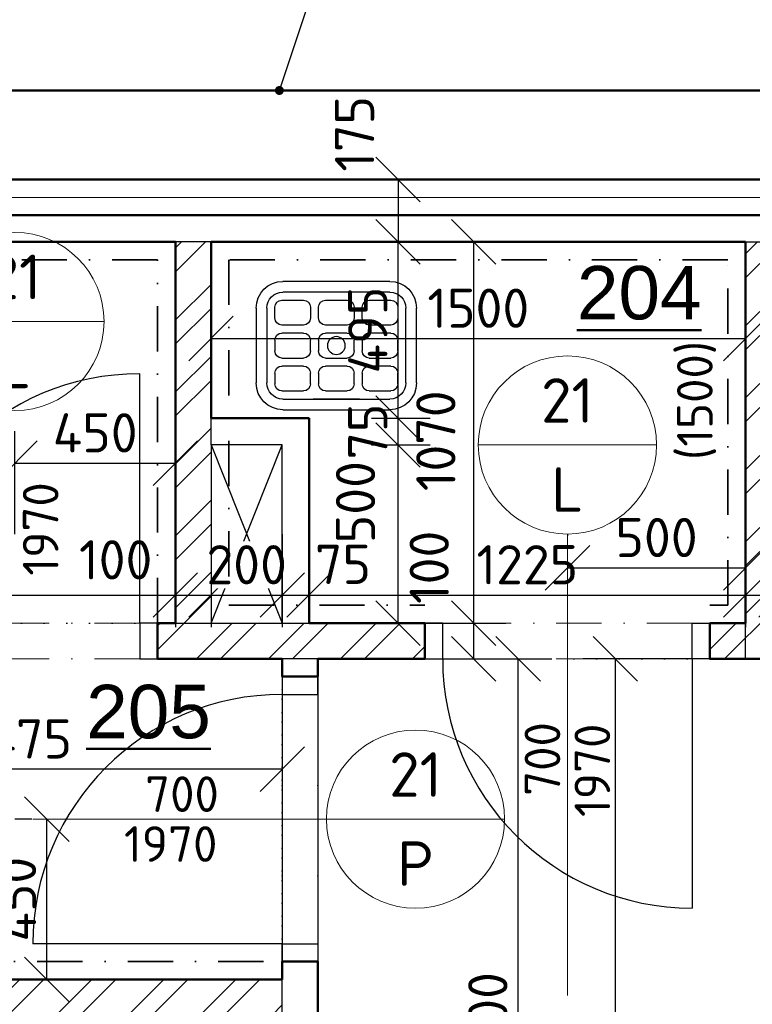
# Model space of a CAD drawing. Header units: millimetres. Extents: x -118752 to 407724, y -73278 to 155058.
# Tile 71 of 256: x 92088 to 94143, y 16853 to 19617. Entities that reach past the tile are written whole.
import ezdxf
from ezdxf.enums import TextEntityAlignment as Align

# ---------------------------------------------------------------- set-up
doc = ezdxf.new("R2010")
doc.units = ezdxf.units.MM
doc.header["$LTSCALE"] = 10
doc.linetypes.add('DASHDOT', pattern=[25.4, 12.7, -6.35, 0, -6.35])
doc.linetypes.add('DOT', pattern=[6.35, 0, -6.35])
doc.layers.add('CA_vylevka s mrizi (45x36)', color=7, linetype='Continuous')
doc.layers.add('IN_SANITA', color=7, linetype='Continuous')
for name, color, linetype, lineweight in [('CKBUBLINY', 1, 'Continuous', 18), ('CKBUBLINY_POPIS', 3, 'Continuous', 25), ('CKDVERE_', 7, 'Continuous', 25), ('CKDVERE_NADROVINOU', 1, 'DASHDOT', 18), ('CKDVERE_OSY', 1, 'Continuous', 18), ('CKDVERE_POPIS', 3, 'Continuous', 25), ('CKDVERE_ZARUBNE_RAM', 5, 'Continuous', 25), ('CKIZOLACE', 1, 'Continuous', 18), ('CKKOTY', 3, 'Continuous', 25), ('CKOBKLAD_POPIS', 3, 'Continuous', 25), ('CKPOPISM', 6, 'Continuous', 50), ('CKSTENY_PODROVINOU', 7, 'Continuous', 25), ('CKSTENY_REZ', 6, 'Continuous', 50), ('CKTEXTY_MALE', 3, 'Continuous', 18), ('obklady', 4, 'DASHDOT', 35), ('pohledy', 7, 'Continuous', 25), ('srafy', 7, 'Continuous', 18)]:
    doc.layers.add(name, color=color, linetype=linetype, lineweight=lineweight)
doc.layers.add('CKDVERE_DORAZ', color=7, linetype='DOT', lineweight=25, plot=False)
doc.styles.add('Arial', font='arial.ttf', dxfattribs={"width": 0.8})
doc.styles.get("Standard").update_dxf_attribs({"font": 'isocpeur.ttf'})
doc.linetypes.add('IZOLACE_POLYSTYREN_PENOVY', pattern='A,0.001,[228,CADKON.SHX,S=0.1,R=0,X=0,Y=0],-2', length=2.001)
doc.dimstyles.new('CADKON', dxfattribs={"dimscale": 50, "dimtxt": 2.2, "dimasz": 2.5, "dimexe": 1.8, "dimexo": 5, "dimgap": 0.6, "dimtad": 1, "dimrnd": 1, "dimtxsty": 'Standard', "dimblk1": 'OBLIQUE', "dimblk2": 'OBLIQUE', "dimsah": 1, "dimcen": 2.5, "dimadec": 1, "dimazin": 2, "dimtfac": 1, "dimtdec": 4, "dimtix": 1, "dimtmove": 2, "dimatfit": 3, "dimldrblk": 'OPEN30', "dimfxl": 5, "dimfxlon": 1, "dimtolj": 1, "dimarcsym": 0})
doc.dimstyles.new('CADKON$7', dxfattribs={"dimscale": 100, "dimtxt": 2.5, "dimasz": 2.5, "dimexe": 1.8, "dimexo": 5, "dimgap": 0.6, "dimtad": 1, "dimrnd": 1, "dimtxsty": 'Standard', "dimblk1": 'OBLIQUE', "dimblk2": 'OBLIQUE', "dimsah": 1, "dimcen": 2.5, "dimadec": 1, "dimazin": 2, "dimtfac": 1, "dimtdec": 4, "dimtix": 1, "dimtmove": 0, "dimatfit": 3, "dimldrblk": 'DOTSMALL', "dimfxl": 5, "dimfxlon": 1, "dimtfill": 1, "dimtolj": 1, "dimarcsym": 0})

# ---------------------------------------------------------------- blocks, each defined once
blk = doc.blocks.new('_OBLIQUE')
at = {"color": 0, "linetype": 'ByBlock'}
blk.add_line((-0.5, -0.5), (0.5, 0.5), dxfattribs=at)
blk = doc.blocks.new('*D7983')
at = {"layer": 'CKKOTY', "color": 0, "lineweight": -2}
for p, q in [((90974.4, 18252.1), (90974.4, 17912.1)), ((92524.4, 18252.1), (92524.4, 17912.1)), ((90974.4, 18002.1), (92524.4, 18002.1))]:
    blk.add_line(p, q, dxfattribs=at)
at = {"layer": 'Defpoints', "color": 0}
for p in [(90974.4, 18993.2), (92524.4, 18993.2), (92524.4, 18002.1)]:
    blk.add_point(p, dxfattribs=at)
at = {"layer": 'CKKOTY', "color": 0, "lineweight": -2, "xscale": 125, "yscale": 125, "zscale": 125, "rotation": 180}
blk.add_blockref('_OBLIQUE', (90974.4, 18002.1), dxfattribs=at)
at = {"layer": 'CKKOTY', "color": 0, "lineweight": -2, "xscale": 125, "yscale": 125, "zscale": 125}
blk.add_blockref('_OBLIQUE', (92524.4, 18002.1), dxfattribs=at)
at = {"layer": 'CKKOTY', "color": 0, "insert": (91699, 18109.6), "char_height": 110, "attachment_point": 5}
blk.add_mtext('\\A1;1550', dxfattribs=at)
blk = doc.blocks.new('_Open30')
at = {"color": 0, "lineweight": -2}
for p, q in [((-1, 0.268), (0, 0)), ((0, 0), (-1, -0.268)), ((0, 0), (-1, 0))]:
    blk.add_line(p, q, dxfattribs=at)
blk = doc.blocks.new('*D7984')
at = {"layer": 'CKKOTY', "color": 0, "lineweight": -2}
for p, q in [((92524.4, 18252.1), (92524.4, 17912.1)), ((92624.4, 18252.1), (92624.4, 17912.1)), ((92524.4, 18002.1), (92624.4, 18002.1))]:
    blk.add_line(p, q, dxfattribs=at)
at = {"layer": 'Defpoints', "color": 0}
for p in [(92524.4, 18993.2), (92624.4, 18993.2), (92624.4, 18002.1)]:
    blk.add_point(p, dxfattribs=at)
at = {"layer": 'CKKOTY', "color": 0, "lineweight": -2, "xscale": 125, "yscale": 125, "zscale": 125, "rotation": 180}
blk.add_blockref('_OBLIQUE', (92524.4, 18002.1), dxfattribs=at)
at = {"layer": 'CKKOTY', "color": 0, "lineweight": -2, "xscale": 125, "yscale": 125, "zscale": 125}
blk.add_blockref('_OBLIQUE', (92624.4, 18002.1), dxfattribs=at)
at = {"layer": 'CKKOTY', "color": 0, "insert": (92357, 18100.9), "char_height": 110, "attachment_point": 5}
blk.add_mtext('\\A1;100', dxfattribs=at)
blk = doc.blocks.new('*D7985')
at = {"layer": 'CKKOTY', "color": 0, "lineweight": -2}
for p, q in [((92624.4, 18722.1), (94124.4, 18722.1)), ((92624.4, 18493.2), (92624.4, 18632.1)), ((94124.4, 18493.2), (94124.4, 18632.1))]:
    blk.add_line(p, q, dxfattribs=at)
at = {"layer": 'Defpoints', "color": 0}
for p in [(92624.4, 18993.2), (94124.4, 18993.2), (94124.4, 18722.1)]:
    blk.add_point(p, dxfattribs=at)
at = {"layer": 'CKKOTY', "color": 0, "lineweight": -2, "xscale": 125, "yscale": 125, "zscale": 125, "rotation": 180}
blk.add_blockref('_OBLIQUE', (92624.4, 18722.1), dxfattribs=at)
at = {"layer": 'CKKOTY', "color": 0, "lineweight": -2, "xscale": 125, "yscale": 125, "zscale": 125}
blk.add_blockref('_OBLIQUE', (94124.4, 18722.1), dxfattribs=at)
at = {"layer": 'CKKOTY', "color": 0, "insert": (93374.4, 18807.1), "char_height": 110, "attachment_point": 5}
blk.add_mtext('\\A1;1500', dxfattribs=at)
blk = doc.blocks.new('*D7986')
at = {"layer": 'CKKOTY', "color": 0, "lineweight": -2}
for p, q in [((94124.4, 18252.1), (94124.4, 17912.1)), ((94224.4, 18252.1), (94224.4, 17912.1)), ((94124.4, 18002.1), (94224.4, 18002.1))]:
    blk.add_line(p, q, dxfattribs=at)
at = {"layer": 'Defpoints', "color": 0}
for p in [(94124.4, 18993.2), (94224.4, 18993.2), (94224.4, 18002.1)]:
    blk.add_point(p, dxfattribs=at)
at = {"layer": 'CKKOTY', "color": 0, "lineweight": -2, "xscale": 125, "yscale": 125, "zscale": 125, "rotation": 180}
blk.add_blockref('_OBLIQUE', (94124.4, 18002.1), dxfattribs=at)
at = {"layer": 'CKKOTY', "color": 0, "lineweight": -2, "xscale": 125, "yscale": 125, "zscale": 125}
blk.add_blockref('_OBLIQUE', (94224.4, 18002.1), dxfattribs=at)
at = {"layer": 'CKKOTY', "color": 0, "insert": (94395.7, 18095.2), "char_height": 110, "attachment_point": 5}
blk.add_mtext('\\A1;100', dxfattribs=at)
blk = doc.blocks.new('*D7991')
at = {"layer": 'CKKOTY', "color": 0, "lineweight": -2}
for p, q in [((92899.8, 19168.2), (93239.2, 19168.2)), ((93149.2, 19168.2), (93149.2, 18993.2)), ((93124.4, 18993.2), (93239.2, 18993.2))]:
    blk.add_line(p, q, dxfattribs=at)
at = {"layer": 'Defpoints', "color": 0}
for p in [(92399.8, 19168.2), (92624.4, 18993.2), (93149.2, 18993.2)]:
    blk.add_point(p, dxfattribs=at)
at = {"layer": 'CKKOTY', "color": 0, "lineweight": -2, "xscale": 125, "yscale": 125, "zscale": 125}
for p, rotation in [((93149.2, 19168.2), 90), ((93149.2, 18993.2), 270)]:
    blk.add_blockref('_OBLIQUE', p, dxfattribs=dict(at, rotation=rotation))
at = {"layer": 'CKKOTY', "color": 0, "insert": (93027.2, 19296.5), "char_height": 110, "attachment_point": 5, "rotation": 90}
blk.add_mtext('\\A1;175', dxfattribs=at)
blk = doc.blocks.new('_Open90')
at = {"color": 0, "lineweight": -2}
for p, q in [((-0.5, 0.5), (0, 0)), ((0, 0), (-1, 0)), ((0, 0), (-0.5, -0.5))]:
    blk.add_line(p, q, dxfattribs=at)
blk = doc.blocks.new('*D7992')
at = {"layer": 'CKKOTY', "color": 0, "lineweight": -2}
for p, q in [((93124.4, 18993.2), (93451.2, 18993.2)), ((93361.2, 18993.2), (93361.2, 17923.2)), ((93124.4, 17923.2), (93451.2, 17923.2))]:
    blk.add_line(p, q, dxfattribs=at)
at = {"layer": 'Defpoints', "color": 0}
for p in [(92624.4, 18993.2), (92624.4, 17923.2), (93361.2, 17923.2)]:
    blk.add_point(p, dxfattribs=at)
at = {"layer": 'CKKOTY', "color": 0, "lineweight": -2, "xscale": 125, "yscale": 125, "zscale": 125}
for p, rotation in [((93361.2, 18993.2), 90), ((93361.2, 17923.2), 270)]:
    blk.add_blockref('_OBLIQUE', p, dxfattribs=dict(at, rotation=rotation))
at = {"layer": 'CKKOTY', "color": 0, "insert": (93255.2, 18435), "char_height": 110, "attachment_point": 5, "rotation": 90}
blk.add_mtext('\\A1;1070', dxfattribs=at)
blk = doc.blocks.new('*D7993')
at = {"layer": 'CKKOTY', "color": 0, "lineweight": -2}
for p, q in [((93124.4, 17923.2), (93451.2, 17923.2)), ((93361.2, 17923.2), (93361.2, 17823.2)), ((93124.4, 17823.2), (93451.2, 17823.2))]:
    blk.add_line(p, q, dxfattribs=at)
at = {"layer": 'Defpoints', "color": 0}
for p in [(92624.4, 17923.2), (92624.4, 17823.2), (93361.2, 17823.2)]:
    blk.add_point(p, dxfattribs=at)
at = {"layer": 'CKKOTY', "color": 0, "lineweight": -2, "xscale": 125, "yscale": 125, "zscale": 125}
for p, rotation in [((93361.2, 17923.2), 90), ((93361.2, 17823.2), 270)]:
    blk.add_blockref('_OBLIQUE', p, dxfattribs=dict(at, rotation=rotation))
at = {"layer": 'CKKOTY', "color": 0, "insert": (93236.7, 18079.8), "char_height": 110, "attachment_point": 5, "rotation": 90}
blk.add_mtext('\\A1;100', dxfattribs=at)
blk = doc.blocks.new('*D8760')
at = {"layer": 'CKKOTY', "color": 0, "lineweight": -2}
for p, q in [((92074.4, 18173.2), (92074.4, 18462.3)), ((92524.4, 18173.2), (92524.4, 18462.3)), ((92074.4, 18372.3), (92524.4, 18372.3))]:
    blk.add_line(p, q, dxfattribs=at)
at = {"layer": 'Defpoints', "color": 0}
for p in [(92524.4, 18372.3), (92074.4, 17923.2), (92524.4, 17923.2)]:
    blk.add_point(p, dxfattribs=at)
at = {"layer": 'CKKOTY', "color": 0, "lineweight": -2, "xscale": 125, "yscale": 125, "zscale": 125, "rotation": 180}
blk.add_blockref('_OBLIQUE', (92074.4, 18372.3), dxfattribs=at)
at = {"layer": 'CKKOTY', "color": 0, "lineweight": -2, "xscale": 125, "yscale": 125, "zscale": 125}
blk.add_blockref('_OBLIQUE', (92524.4, 18372.3), dxfattribs=at)
at = {"layer": 'CKKOTY', "color": 0, "insert": (92299.4, 18457.3), "char_height": 110, "attachment_point": 5}
blk.add_mtext('\\A1;450', dxfattribs=at)
blk = doc.blocks.new('*D8761')
at = {"layer": 'CKKOTY', "color": 0, "lineweight": -2}
for p, q in [((93624.4, 18173.2), (93624.4, 18168.4)), ((94124.4, 18173.2), (94124.4, 18168.4)), ((93624.4, 18078.4), (94124.4, 18078.4))]:
    blk.add_line(p, q, dxfattribs=at)
at = {"layer": 'Defpoints', "color": 0}
for p in [(94124.4, 18078.4), (93624.4, 17923.2), (94124.4, 17923.2)]:
    blk.add_point(p, dxfattribs=at)
at = {"layer": 'CKKOTY', "color": 0, "lineweight": -2, "xscale": 125, "yscale": 125, "zscale": 125, "rotation": 180}
blk.add_blockref('_OBLIQUE', (93624.4, 18078.4), dxfattribs=at)
at = {"layer": 'CKKOTY', "color": 0, "lineweight": -2, "xscale": 125, "yscale": 125, "zscale": 125}
blk.add_blockref('_OBLIQUE', (94124.4, 18078.4), dxfattribs=at)
at = {"layer": 'CKKOTY', "color": 0, "insert": (93874.4, 18163.4), "char_height": 110, "attachment_point": 5}
blk.add_mtext('\\A1;500', dxfattribs=at)
blk = doc.blocks.new('*D8763')
at = {"layer": 'CKKOTY', "color": 0, "lineweight": -2}
for p, q in [((93236.1, 17823.2), (93576.1, 17823.2)), ((93486.1, 14823.2), (93486.1, 17823.2)), ((93236.1, 14823.2), (93576.1, 14823.2))]:
    blk.add_line(p, q, dxfattribs=at)
at = {"layer": 'Defpoints', "color": 0}
for p in [(92924.4, 17823.2), (93486.1, 17823.2), (92924.4, 14823.2)]:
    blk.add_point(p, dxfattribs=at)
at = {"layer": 'CKKOTY', "color": 0, "lineweight": -2, "xscale": 125, "yscale": 125, "zscale": 125}
for p, rotation in [((93486.1, 17823.2), 90), ((93486.1, 14823.2), 270)]:
    blk.add_blockref('_OBLIQUE', p, dxfattribs=dict(at, rotation=rotation))
at = {"layer": 'CKKOTY', "color": 0, "insert": (93401.1, 16792), "char_height": 110, "attachment_point": 5, "rotation": 90}
blk.add_mtext('\\A1;3000', dxfattribs=at)
blk = doc.blocks.new('*D8768')
at = {"layer": 'CKKOTY', "color": 0, "lineweight": -2}
for p, q in [((93974.4, 17823.2), (93668.7, 17823.2)), ((93758.7, 17823.2), (93758.7, 14793.1)), ((93974.4, 14793.1), (93668.7, 14793.1))]:
    blk.add_line(p, q, dxfattribs=at)
at = {"layer": 'Defpoints', "color": 0}
for p in [(94224.4, 17823.2), (93758.7, 14793.1), (94224.4, 14793.1)]:
    blk.add_point(p, dxfattribs=at)
at = {"layer": 'CKKOTY', "color": 0, "lineweight": -2, "xscale": 125, "yscale": 125, "zscale": 125}
for p, rotation in [((93758.7, 17823.2), 90), ((93758.7, 14793.1), 270)]:
    blk.add_blockref('_OBLIQUE', p, dxfattribs=dict(at, rotation=rotation))
at = {"layer": 'CKKOTY', "color": 0, "insert": (93656.5, 16420.7), "char_height": 110, "attachment_point": 5, "rotation": 90}
blk.add_mtext('\\A1;3030', dxfattribs=at)
blk = doc.blocks.new('*D8794')
at = {"layer": 'CKKOTY', "color": 0, "lineweight": -2}
for p, q in [((91304.4, 19668.2), (91304.4, 19765.5)), ((97324.4, 19668.2), (97324.4, 19765.5)), ((91304.4, 19675.5), (97324.4, 19675.5))]:
    blk.add_line(p, q, dxfattribs=at)
at = {"layer": 'Defpoints', "color": 0}
for p in [(97324.4, 19675.5), (91304.4, 19418.2), (97324.4, 19418.2)]:
    blk.add_point(p, dxfattribs=at)
at = {"layer": 'CKKOTY', "color": 0, "lineweight": -2, "xscale": 125, "yscale": 125, "zscale": 125, "rotation": 180}
blk.add_blockref('_OBLIQUE', (91304.4, 19675.5), dxfattribs=at)
at = {"layer": 'CKKOTY', "color": 0, "lineweight": -2, "xscale": 125, "yscale": 125, "zscale": 125}
blk.add_blockref('_OBLIQUE', (97324.4, 19675.5), dxfattribs=at)
at = {"layer": 'CKKOTY', "color": 0, "insert": (94314.4, 19760.5), "char_height": 110, "attachment_point": 5}
blk.add_mtext('\\A1;6020', dxfattribs=at)
blk = doc.blocks.new('*D8886')
at = {"layer": 'CKKOTY', "color": 0, "lineweight": -2}
for p, q in [((91349.4, 17573.2), (91349.4, 17423.2)), ((92824.4, 17573.2), (92824.4, 17423.2)), ((92824.4, 17513.2), (91349.4, 17513.2))]:
    blk.add_line(p, q, dxfattribs=at)
at = {"layer": 'Defpoints', "color": 0}
for p in [(91349.4, 17823.2), (92824.4, 17823.2), (91349.4, 17513.2)]:
    blk.add_point(p, dxfattribs=at)
at = {"layer": 'CKKOTY', "color": 0, "lineweight": -2, "xscale": 125, "yscale": 125, "zscale": 125, "rotation": 180}
blk.add_blockref('_OBLIQUE', (91349.4, 17513.2), dxfattribs=at)
at = {"layer": 'CKKOTY', "color": 0, "lineweight": -2, "xscale": 125, "yscale": 125, "zscale": 125}
blk.add_blockref('_OBLIQUE', (92824.4, 17513.2), dxfattribs=at)
at = {"layer": 'CKKOTY', "color": 0, "insert": (92086.9, 17598.2), "char_height": 110, "attachment_point": 5}
blk.add_mtext('\\A1;1475', dxfattribs=at)
blk = doc.blocks.new('*D8887')
at = {"layer": 'CKKOTY', "color": 0, "lineweight": -2}
for p, q in [((92121.8, 17373.2), (92073.6, 17373.2)), ((92163.6, 16923.2), (92163.6, 17373.2)), ((92121.8, 16923.2), (92073.6, 16923.2))]:
    blk.add_line(p, q, dxfattribs=at)
at = {"layer": 'Defpoints', "color": 0}
for p in [(92163.6, 17373.2), (92371.8, 17373.2), (92371.8, 16923.2)]:
    blk.add_point(p, dxfattribs=at)
at = {"layer": 'CKKOTY', "color": 0, "lineweight": -2, "xscale": 125, "yscale": 125, "zscale": 125}
for p, rotation in [((92163.6, 17373.2), 90), ((92163.6, 16923.2), 270)]:
    blk.add_blockref('_OBLIQUE', p, dxfattribs=dict(at, rotation=rotation))
at = {"layer": 'CKKOTY', "color": 0, "insert": (92078.6, 17148.2), "char_height": 110, "attachment_point": 5, "rotation": 90}
blk.add_mtext('\\A1;450', dxfattribs=at)
blk = doc.blocks.new('*D9285')
at = {"layer": 'CKKOTY', "color": 0, "lineweight": -2}
for p, q in [((93074.4, 18423.2), (93239.2, 18423.2)), ((93149.2, 17923.2), (93149.2, 18423.2)), ((93149.4, 17923.2), (93239.2, 17923.2))]:
    blk.add_line(p, q, dxfattribs=at)
at = {"layer": 'Defpoints', "color": 0}
for p in [(92824.4, 18423.2), (93149.2, 18423.2), (92899.4, 17923.2)]:
    blk.add_point(p, dxfattribs=at)
at = {"layer": 'CKKOTY', "color": 0, "lineweight": -2, "xscale": 125, "yscale": 125, "zscale": 125}
for p, rotation in [((93149.2, 18423.2), 90), ((93149.2, 17923.2), 270)]:
    blk.add_blockref('_OBLIQUE', p, dxfattribs=dict(at, rotation=rotation))
at = {"layer": 'CKKOTY', "color": 0, "insert": (93029.9, 18262.6), "char_height": 110, "attachment_point": 5, "rotation": 90}
blk.add_mtext('\\A1;500', dxfattribs=at)
blk = doc.blocks.new('*D9286')
at = {"layer": 'CKKOTY', "color": 0, "lineweight": -2}
for p, q in [((92899.2, 18993.2), (93239.2, 18993.2)), ((93149.2, 18498.2), (93149.2, 18993.2)), ((93149.4, 18498.2), (93239.2, 18498.2))]:
    blk.add_line(p, q, dxfattribs=at)
at = {"layer": 'Defpoints', "color": 0}
for p in [(92624.4, 18993.2), (93149.2, 18993.2), (92899.4, 18498.2)]:
    blk.add_point(p, dxfattribs=at)
at = {"layer": 'CKKOTY', "color": 0, "lineweight": -2, "xscale": 125, "yscale": 125, "zscale": 125}
for p, rotation in [((93149.2, 18993.2), 90), ((93149.2, 18498.2), 270)]:
    blk.add_blockref('_OBLIQUE', p, dxfattribs=dict(at, rotation=rotation))
at = {"layer": 'CKKOTY', "color": 0, "insert": (93064.2, 18745.7), "char_height": 110, "attachment_point": 5, "rotation": 90}
blk.add_mtext('\\A1;495', dxfattribs=at)
blk = doc.blocks.new('*D9287')
at = {"layer": 'CKKOTY', "color": 0, "lineweight": -2}
for p, q in [((92624.4, 18173.2), (92624.4, 17912.1)), ((92824.4, 18173.2), (92824.4, 17912.1)), ((92624.4, 18002.1), (92824.4, 18002.1))]:
    blk.add_line(p, q, dxfattribs=at)
at = {"layer": 'Defpoints', "color": 0}
for p in [(92624.4, 18423.2), (92824.4, 18423.2), (92824.4, 18002.1)]:
    blk.add_point(p, dxfattribs=at)
at = {"layer": 'CKKOTY', "color": 0, "lineweight": -2, "xscale": 125, "yscale": 125, "zscale": 125}
blk.add_blockref('_OBLIQUE', (92624.4, 18002.1), dxfattribs=at)
at = {"layer": 'CKKOTY', "color": 0, "lineweight": -2, "xscale": 125, "yscale": 125, "zscale": 125, "rotation": 180}
blk.add_blockref('_OBLIQUE', (92824.4, 18002.1), dxfattribs=at)
at = {"layer": 'CKKOTY', "color": 0, "insert": (92724.4, 18087.1), "char_height": 110, "attachment_point": 5, "bg_fill": 3, "box_fill_scale": 1.1, "bg_fill_color": 256, "bg_fill_true_color": 13158600, "bg_fill_transparency": 0}
blk.add_mtext('\\A1;200', dxfattribs=at)
blk = doc.blocks.new('*D9288')
at = {"layer": 'CKKOTY', "color": 0, "lineweight": -2}
for p, q in [((92824.4, 18173.2), (92824.4, 17912.1)), ((92899.4, 18173.2), (92899.4, 18092.1)), ((92824.4, 18002.1), (92899.4, 18002.1))]:
    blk.add_line(p, q, dxfattribs=at)
at = {"layer": 'Defpoints', "color": 0}
for p in [(92824.4, 18423.2), (92899.4, 18002.1), (92899.4, 17923.2)]:
    blk.add_point(p, dxfattribs=at)
at = {"layer": 'CKKOTY', "color": 0, "lineweight": -2, "xscale": 125, "yscale": 125, "zscale": 125, "rotation": 180}
blk.add_blockref('_OBLIQUE', (92824.4, 18002.1), dxfattribs=at)
at = {"layer": 'CKKOTY', "color": 0, "lineweight": -2, "xscale": 125, "yscale": 125, "zscale": 125}
blk.add_blockref('_OBLIQUE', (92899.4, 18002.1), dxfattribs=at)
at = {"layer": 'CKKOTY', "color": 0, "insert": (92994.7, 18088.2), "char_height": 110, "attachment_point": 5}
blk.add_mtext('\\A1;75', dxfattribs=at)
blk = doc.blocks.new('*D9289')
at = {"layer": 'CKKOTY', "color": 0, "lineweight": -2}
for p, q in [((92899.4, 18173.2), (92899.4, 18092.1)), ((94124.4, 18173.2), (94124.4, 18092.1)), ((92899.4, 18002.1), (94124.4, 18002.1))]:
    blk.add_line(p, q, dxfattribs=at)
at = {"layer": 'Defpoints', "color": 0}
for p in [(94124.4, 18002.1), (92899.4, 17923.2), (94124.4, 17923.2)]:
    blk.add_point(p, dxfattribs=at)
at = {"layer": 'CKKOTY', "color": 0, "lineweight": -2, "xscale": 125, "yscale": 125, "zscale": 125, "rotation": 180}
blk.add_blockref('_OBLIQUE', (92899.4, 18002.1), dxfattribs=at)
at = {"layer": 'CKKOTY', "color": 0, "lineweight": -2, "xscale": 125, "yscale": 125, "zscale": 125}
blk.add_blockref('_OBLIQUE', (94124.4, 18002.1), dxfattribs=at)
at = {"layer": 'CKKOTY', "color": 0, "insert": (93511.9, 18087.1), "char_height": 110, "attachment_point": 5}
blk.add_mtext('\\A1;1225', dxfattribs=at)
blk = doc.blocks.new('*D9290')
at = {"layer": 'CKKOTY', "color": 0, "lineweight": -2}
for p, q in [((93074.4, 18498.2), (93239.2, 18498.2)), ((93149.2, 18423.2), (93149.2, 18498.2)), ((93074.4, 18423.2), (93239.2, 18423.2))]:
    blk.add_line(p, q, dxfattribs=at)
at = {"layer": 'Defpoints', "color": 0}
for p in [(92824.4, 18498.2), (93149.2, 18498.2), (92824.4, 18423.2)]:
    blk.add_point(p, dxfattribs=at)
at = {"layer": 'CKKOTY', "color": 0, "lineweight": -2, "xscale": 125, "yscale": 125, "zscale": 125}
for p, rotation in [((93149.2, 18498.2), 270), ((93149.2, 18423.2), 90)]:
    blk.add_blockref('_OBLIQUE', p, dxfattribs=dict(at, rotation=rotation))
at = {"layer": 'CKKOTY', "color": 0, "insert": (93064.2, 18460.7), "char_height": 110, "attachment_point": 5, "rotation": 90}
blk.add_mtext('\\A1;75', dxfattribs=at)
blk = doc.blocks.new('CK_BUBBLE_2_0_0')
at = {"color": 0, "linetype": 'ByBlock', "lineweight": -2}
blk.add_line((1, 0), (-1, 0), dxfattribs=at)
blk.add_circle((0, 0), 1, dxfattribs=at)
blk = doc.blocks.new('vylevka s mrizi (45x36)_P')
at = {"layer": 'CA_vylevka s mrizi (45x36)', "linetype": 'ByBlock'}
for p, q in [((-0.1424, -0.03), (0.1576, -0.03)), ((-0.0849, -0.0825), (-0.1449, -0.0825)), ((-0.1424, -0.06), (0.1576, -0.06)), ((0.0376, -0.0825), (-0.0224, -0.0825)), ((0.1601, -0.0825), (0.1001, -0.0825)), ((-0.2174, -0.315), (-0.2174, -0.105)), ((-0.1874, -0.315), (-0.1874, -0.105)), ((-0.1649, -0.1025), (-0.1649, -0.1325)), ((-0.0649, -0.1325), (-0.0649, -0.1025)), ((-0.0424, -0.1025), (-0.0424, -0.1325)), ((0.0576, -0.1325), (0.0576, -0.1025)), ((0.0801, -0.1025), (0.0801, -0.1325)), ((0.1801, -0.1325), (0.1801, -0.1025)), ((0.2026, -0.105), (0.2026, -0.315)), ((0.2326, -0.105), (0.2326, -0.315)), ((-0.1449, -0.1525), (-0.0849, -0.1525)), ((-0.0224, -0.1525), (0.0376, -0.1525)), ((0.1001, -0.1525), (0.1601, -0.1525)), ((-0.1449, -0.175), (-0.0849, -0.175)), ((-0.0224, -0.175), (0.0376, -0.175)), ((0.1001, -0.175), (0.1601, -0.175)), ((-0.1649, -0.225), (-0.1649, -0.195)), ((-0.0649, -0.195), (-0.0649, -0.225)), ((-0.0424, -0.225), (-0.0424, -0.195)), ((0.0576, -0.195), (0.0576, -0.225)), ((0.0801, -0.225), (0.0801, -0.195)), ((0.1801, -0.195), (0.1801, -0.225)), ((-0.0849, -0.245), (-0.1449, -0.245)), ((0.0376, -0.245), (-0.0224, -0.245)), ((0.1601, -0.245), (0.1001, -0.245)), ((-0.1449, -0.2675), (-0.0849, -0.2675)), ((-0.0224, -0.2675), (0.0376, -0.2675)), ((0.1001, -0.2675), (0.1601, -0.2675)), ((-0.1649, -0.3175), (-0.1649, -0.2875)), ((-0.0649, -0.2875), (-0.0649, -0.3175)), ((-0.0424, -0.3175), (-0.0424, -0.2875)), ((0.0576, -0.2875), (0.0576, -0.3175)), ((0.0801, -0.3175), (0.0801, -0.2875)), ((0.1801, -0.2875), (0.1801, -0.3175)), ((-0.0849, -0.3375), (-0.1449, -0.3375)), ((0.0376, -0.3375), (-0.0224, -0.3375)), ((0.1601, -0.3375), (0.1001, -0.3375)), ((0.1576, -0.36), (-0.1424, -0.36)), ((0.0726, -0.36), (-0.0574, -0.36)), ((-0.0574, -0.36), (0.0726, -0.36)), ((-0.0574, -0.36), (-0.0574, -0.36)), ((0.0726, -0.36), (0.0726, -0.36)), ((0.1576, -0.39), (-0.1424, -0.39))]:
    blk.add_line(p, q, dxfattribs=at)
blk.add_circle((0.0076, -0.21), 0.025, dxfattribs=at)
for centre, radius, start, end in [((-0.1424, -0.105), 0.075, 90, 180), ((0.1576, -0.105), 0.075, 0, 90), ((-0.1424, -0.105), 0.045, 90, 180), ((-0.1449, -0.1025), 0.02, 90, 180), ((-0.0849, -0.1025), 0.02, 0, 90), ((-0.0224, -0.1025), 0.02, 90, 180), ((0.0376, -0.1025), 0.02, 0, 90), ((0.1001, -0.1025), 0.02, 90, 180), ((0.1576, -0.105), 0.045, 0, 90), ((0.1601, -0.1025), 0.02, 0, 90), ((-0.1449, -0.1325), 0.02, 180, 270), ((-0.0849, -0.1325), 0.02, 270, 0), ((-0.0224, -0.1325), 0.02, 180, 270), ((0.0376, -0.1325), 0.02, 270, 0), ((0.1001, -0.1325), 0.02, 180, 270), ((0.1601, -0.1325), 0.02, 270, 0), ((-0.1449, -0.195), 0.02, 90, 180), ((-0.0849, -0.195), 0.02, 0, 90), ((-0.0224, -0.195), 0.02, 90, 180), ((0.0376, -0.195), 0.02, 0, 90), ((0.1001, -0.195), 0.02, 90, 180), ((0.1601, -0.195), 0.02, 0, 90), ((-0.1449, -0.225), 0.02, 180, 270), ((-0.0849, -0.225), 0.02, 270, 0), ((-0.0224, -0.225), 0.02, 180, 270), ((0.0376, -0.225), 0.02, 270, 0), ((0.1001, -0.225), 0.02, 180, 270), ((0.1601, -0.225), 0.02, 270, 0), ((-0.1449, -0.2875), 0.02, 90, 180), ((-0.0849, -0.2875), 0.02, 0, 90), ((-0.0224, -0.2875), 0.02, 90, 180), ((0.0376, -0.2875), 0.02, 0, 90), ((0.1001, -0.2875), 0.02, 90, 180), ((0.1601, -0.2875), 0.02, 0, 90), ((-0.1424, -0.315), 0.075, 180, 270), ((-0.1424, -0.315), 0.045, 180, 270), ((-0.1449, -0.3175), 0.02, 180, 270), ((-0.0849, -0.3175), 0.02, 270, 0), ((-0.0224, -0.3175), 0.02, 180, 270), ((0.0376, -0.3175), 0.02, 270, 0), ((0.1001, -0.3175), 0.02, 180, 270), ((0.1576, -0.315), 0.045, 270, 0), ((0.1576, -0.315), 0.075, 270, 0), ((0.1601, -0.3175), 0.02, 270, 0)]:
    blk.add_arc(centre, radius, start, end, dxfattribs=at)
blk = doc.blocks.new('CKBL2010716102927', base_point=(93376.8, 16640.4))
blk = doc.blocks.new('CKBL2010716102920', base_point=(93938.7, 19306.4))

msp = doc.modelspace()

# ---------------------------------------------------------------- hatches: boundary and pattern name
at = {"layer": 'srafy', "transparency": 33554661}
h = msp.add_hatch(dxfattribs=at)
h.set_pattern_fill('ANSI32', color=256, scale=15, style=0)
h.paths.add_polyline_path([(92824.387, 16823.171), (92824.387, 16923.171), (91349.387, 16923.171), (91274.387, 16923.171), (90974.387, 16923.171), (90974.387, 16823.171)])
h.paths.add_polyline_path([(92824.387, 15823.171), (92824.387, 14923.171), (92374.387, 14923.171), (92374.387, 14823.171), (92924.387, 14823.171), (92924.387, 15973.171), (92824.387, 15973.171), (92824.387, 15923.171)])
h.paths.add_polyline_path([(92374.387, 14823.171), (92374.387, 14923.171), (90974.387, 14923.171), (90774.387, 14923.171), (90054.387, 14923.171), (90054.387, 14523.168), (90154.387, 14523.168), (90154.387, 14823.171)])
h.paths.add_polyline_path([(91114.369, 15035.303), (91114.369, 15241.969), (93101.036, 15241.969), (93101.036, 15035.303)], flags=24)

# ---------------------------------------------------------------- linework, layer by layer
at = {"layer": 'CKBUBLINY'}
msp.add_line((93624.387, 18078.171), (93624.387, 18078.171), dxfattribs=at)
at = {"layer": 'CKDVERE_'}
for p, q in [((92424.387, 17923.171), (92424.387, 18623.171)), ((93974.387, 17823.171), (93974.387, 17123.171)), ((92824.387, 17023.171), (92124.387, 17023.171))]:
    msp.add_line(p, q, dxfattribs=at)
for centre, start, end in [((92424.387, 17923.171), 90, 180), ((93974.387, 17823.171), 180, 270), ((92824.387, 17023.171), 90, 180)]:
    msp.add_arc(centre, 700, start, end, dxfattribs=at)
at = {"layer": 'CKDVERE_DORAZ'}
for p, q in [((92474.387, 17923.171), (91674.387, 17923.171)), ((94024.387, 17823.171), (93224.387, 17823.171)), ((92824.387, 17773.171), (92824.387, 16973.171)), ((92824.387, 16973.171), (92824.387, 17773.171))]:
    msp.add_line(p, q, dxfattribs=at)
at = {"layer": 'CKDVERE_NADROVINOU'}
for p, q in [((92424.387, 17923.171), (91724.387, 17923.171)), ((93974.387, 17923.171), (93274.387, 17923.171)), ((92424.387, 17823.171), (91724.387, 17823.171)), ((93974.387, 17823.171), (93274.387, 17823.171)), ((92824.387, 17023.171), (92824.387, 17723.171)), ((92924.387, 17023.171), (92924.387, 17723.171))]:
    msp.add_line(p, q, dxfattribs=at)
at = {"layer": 'CKDVERE_OSY'}
for p, q in [((93624.387, 18173.171), (93624.387, 16878.171)), ((92124.387, 17373.171), (93024.387, 17373.171))]:
    msp.add_line(p, q, dxfattribs=at)
at = {"layer": 'CKDVERE_ZARUBNE_RAM'}
for p, q in [((92474.387, 17923.171), (92424.387, 17923.171)), ((92424.387, 17923.171), (92424.387, 17823.171)), ((92474.387, 17823.171), (92474.387, 17923.171)), ((93274.387, 17923.171), (93224.387, 17923.171)), ((93224.387, 17923.171), (93224.387, 17823.171)), ((93274.387, 17823.171), (93274.387, 17923.171)), ((93974.387, 17823.171), (93974.387, 17923.171)), ((93974.387, 17923.171), (94024.387, 17923.171)), ((94024.387, 17923.171), (94024.387, 17823.171)), ((92424.387, 17823.171), (92474.387, 17823.171)), ((93224.387, 17823.171), (93274.387, 17823.171)), ((94024.387, 17823.171), (93974.387, 17823.171)), ((92824.387, 17773.171), (92824.387, 17723.171)), ((92924.387, 17773.171), (92824.387, 17773.171)), ((92924.387, 17723.171), (92924.387, 17773.171)), ((92824.387, 17723.171), (92924.387, 17723.171)), ((92824.387, 16973.171), (92824.387, 17023.171)), ((92824.387, 17023.171), (92924.387, 17023.171)), ((92924.387, 17023.171), (92924.387, 16973.171)), ((92924.387, 16973.171), (92824.387, 16973.171))]:
    msp.add_line(p, q, dxfattribs=at)
at = {"layer": 'CKIZOLACE', "linetype": 'IZOLACE_POLYSTYREN_PENOVY', "ltscale": 5}
msp.add_lwpolyline([(86724.387, 19118.166), (98159.387, 19118.166)], dxfattribs=at)
at = {"layer": 'CKSTENY_PODROVINOU'}
for p, q in [((86724.387, 19168.166), (98159.387, 19168.166)), ((97564.387, 19068.166), (87054.387, 19068.199)), ((92624.387, 18993.199), (92524.387, 18993.199)), ((94124.387, 18993.199), (94224.387, 18993.199)), ((94124.387, 17823.171), (94124.387, 17923.171)), ((92924.387, 17823.171), (92824.387, 17823.171)), ((92824.387, 17773.171), (92824.387, 16973.171)), ((92924.387, 17773.171), (92924.387, 16973.171)), ((92824.387, 16823.171), (92824.387, 16923.171))]:
    msp.add_line(p, q, dxfattribs=at)
at = {"layer": 'CKSTENY_PODROVINOU', "color": 0, "linetype": 'Continuous'}
msp.add_line((92524.387, 17923.171), (92624.387, 17923.171), dxfattribs=at)
at = {"layer": 'CKSTENY_REZ'}
for p, q in [((91304.387, 19418.166), (97324.387, 19418.166)), ((61324.387, 19168.166), (98159.387, 19168.166)), ((87054.387, 19068.199), (97564.387, 19068.199)), ((90974.387, 18993.199), (92524.387, 18993.199)), ((92524.387, 17923.171), (92524.387, 18993.199)), ((92624.387, 18498.171), (92624.387, 18993.199)), ((92624.387, 18993.199), (94124.387, 18993.199)), ((94124.387, 18993.199), (94124.387, 17923.171)), ((92624.387, 18498.171), (92899.387, 18498.171)), ((92899.387, 18498.171), (92899.387, 17923.171)), ((92474.387, 17923.171), (92524.387, 17923.171)), ((92474.387, 17923.171), (92474.387, 17823.171)), ((93224.387, 17923.171), (92899.387, 17923.171)), ((93224.387, 17923.171), (93224.387, 17823.171)), ((94024.387, 17923.171), (94024.387, 17823.171)), ((94124.387, 17923.171), (94024.387, 17923.171)), ((92824.387, 17823.171), (92474.387, 17823.171)), ((92824.387, 17773.171), (92824.387, 17823.171)), ((93224.387, 17823.171), (92924.387, 17823.171)), ((92924.387, 17773.171), (92924.387, 17823.171)), ((94124.387, 17823.171), (94024.387, 17823.171)), ((94124.387, 17823.171), (94224.387, 17823.171)), ((94124.387, 17823.171), (94124.387, 17823.171)), ((92824.387, 17773.171), (92924.387, 17773.171)), ((92824.387, 16973.171), (92924.387, 16973.171)), ((92824.387, 16923.171), (92824.387, 16973.171)), ((92924.387, 16773.171), (92924.387, 16973.171)), ((92824.387, 16923.171), (90974.387, 16923.171))]:
    msp.add_line(p, q, dxfattribs=at)
at = {"layer": 'obklady'}
for points in [[(92474.387, 17923.171), (92474.387, 18943.199), (91024.387, 18943.199), (91024.387, 17973.171), (91674.387, 17973.171)], [(91674.387, 17773.171), (91374.387, 17773.171), (91374.387, 16973.171), (92824.387, 16973.171)]]:
    msp.add_lwpolyline(points, dxfattribs=at)
at = {"layer": 'pohledy'}
for p, q in [((92624.387, 18423.171), (92624.387, 18498.171)), ((92624.387, 17923.171), (92824.387, 18423.171)), ((92624.387, 18423.171), (92824.387, 17923.171)), ((92824.387, 17923.171), (92899.387, 17923.171))]:
    msp.add_line(p, q, dxfattribs=at)

# ---------------------------------------------------------------- block references
at = {"layer": 'CKBUBLINY'}
ref = msp.add_blockref('CK_BUBBLE_2_0_0', (92074.387, 18769.912), dxfattribs=dict(at, xscale=250, yscale=250, zscale=250))
ref.add_attrib('NUM1', '21', dxfattribs={"layer": 'CKBUBLINY_POPIS', "height": 125}).set_placement((92074.387, 18832.412), align=Align.CENTER)
ref.add_attrib('NUM2', 'L', dxfattribs={"layer": 'CKBUBLINY_POPIS', "height": 125}).set_placement((92074.387, 18707.412), align=Align.TOP_CENTER)
ref = msp.add_blockref('CK_BUBBLE_2_0_0', (93624.387, 18423.171), dxfattribs=dict(at, xscale=250, yscale=250, zscale=250))
ref.add_attrib('NUM1', '21', dxfattribs={"layer": 'CKBUBLINY_POPIS', "height": 125}).set_placement((93624.387, 18485.671), align=Align.CENTER)
ref.add_attrib('NUM2', 'L', dxfattribs={"layer": 'CKBUBLINY_POPIS', "height": 125}).set_placement((93624.387, 18360.671), align=Align.TOP_CENTER)
ref = msp.add_blockref('CK_BUBBLE_2_0_0', (93198.256, 17373.171), dxfattribs=dict(at, xscale=250, yscale=250, zscale=250))
ref.add_attrib('NUM1', '21', dxfattribs={"layer": 'CKBUBLINY_POPIS', "height": 125}).set_placement((93198.256, 17435.671), align=Align.CENTER)
ref.add_attrib('NUM2', 'P', dxfattribs={"layer": 'CKBUBLINY_POPIS', "height": 125}).set_placement((93198.256, 17310.671), align=Align.TOP_CENTER)
at = {"layer": 'CKPOPISM'}
ref = msp.add_blockref('CKBL2010716102920', (93825.919, 18775.65), dxfattribs=dict(at, xscale=0.5, yscale=0.5, zscale=0.5))
ref.add_attrib('CISLO', '%%U204', dxfattribs={"height": 150, "style": 'Arial'}).set_placement((93825.919, 18775.65), align=Align.CENTER)
ref = msp.add_blockref('CKBL2010716102927', (92449.061, 17600.002), dxfattribs=dict(at, xscale=0.5, yscale=0.5, zscale=0.5))
ref.add_attrib('CISLO', '%%U205', dxfattribs={"height": 150, "style": 'Arial'}).set_placement((92449.061, 17600.002), align=Align.CENTER)
at = {"layer": 'IN_SANITA', "linetype": 'Continuous', "xscale": -1000, "yscale": 1000, "zscale": 1000}
msp.add_blockref('vylevka s mrizi (45x36)_P', (92983.609, 18912.233), dxfattribs=at)

# ---------------------------------------------------------------- texts
at = {"layer": 'CKDVERE_POPIS'}
for p in [(92096.397, 18155.611), (93644.387, 17478.171)]:
    msp.add_text(' 1970', height=100, rotation=90, dxfattribs=at).set_placement(p, align=Align.TOP_CENTER)
msp.add_text('  700', height=100, rotation=90, dxfattribs=at).set_placement((93604.387, 17478.171), align=Align.CENTER)
msp.add_text('  700', height=100, dxfattribs=at).set_placement((92479.387, 17393.171), align=Align.CENTER)
msp.add_text(' 1970', height=100, dxfattribs=at).set_placement((92479.387, 17353.171), align=Align.TOP_CENTER)
at = {"layer": 'CKOBKLAD_POPIS'}
msp.add_text('(1500)', height=100, rotation=90, dxfattribs=at).set_placement((93981.956, 18548.171), align=Align.MIDDLE_CENTER)

# ---------------------------------------------------------------- dimensions: what is measured, and where the dimension line sits
at = {"layer": 'CKKOTY'}
for base, p1, p2, picture, middle in [((97324.387, 19675.484), (91304.387, 19418.166), (97324.387, 19418.166), '*D8794', (94314.387, 19760.484)), ((92524.387, 18372.266), (92074.387, 17923.171), (92524.387, 17923.171), '*D8760', (92299.387, 18457.266)), ((94124.387, 18078.413), (93624.387, 17923.171), (94124.387, 17923.171), '*D8761', (93874.387, 18163.413)), ((91349.387, 17513.235), (92824.387, 17823.171), (91349.387, 17823.171), '*D8886', (92086.887, 17598.235))]:
    dim = msp.add_linear_dim(base=base, p1=p1, p2=p2, dimstyle='CADKON', dxfattribs=at)
    dim.commit()
    dim.dimension.update_dxf_attribs({"geometry": picture, "text_midpoint": middle})
for base, p1, p2, override, picture, middle in [((93149.176, 18993.199), (92399.754, 19168.166), (92624.387, 18993.199), {"dimscale": 50, "dimexo": 10, "dimldrblk": 'Open90'}, '*D7991', (93027.24, 19296.497)), ((93361.24, 17923.171), (92624.387, 18993.199), (92624.387, 17923.171), {"dimscale": 50, "dimexo": 10, "dimtmove": 2}, '*D7992', (93255.208, 18434.987)), ((93361.24, 17823.171), (92624.387, 17923.171), (92624.387, 17823.171), {"dimscale": 50, "dimexo": 10, "dimtmove": 2}, '*D7993', (93236.653, 18079.78))]:
    dim = msp.add_linear_dim(base=base, p1=p1, p2=p2, angle=90, dimstyle='CADKON', override=override, dxfattribs=at)
    dim.commit()
    dim.dimension.update_dxf_attribs({"geometry": picture, "text_midpoint": middle, "dimtype": 160})
dim = msp.add_linear_dim(base=(93149.176, 18993.199), p1=(92899.387, 18498.171), p2=(92624.387, 18993.199), angle=90, dimstyle='CADKON', override={"dimtmove": 2}, dxfattribs=at)
dim.commit()
dim.dimension.update_dxf_attribs({"geometry": '*D9286', "text_midpoint": (93064.176, 18745.685)})
for base, p1, p2, picture, middle in [((92524.387, 18002.144), (90974.387, 18993.199), (92524.387, 18993.199), '*D7983', (91699.033, 18109.59)), ((92624.387, 18002.144), (92524.387, 18993.199), (92624.387, 18993.199), '*D7984', (92356.967, 18100.915)), ((94224.387, 18002.144), (94124.387, 18993.199), (94224.387, 18993.199), '*D7986', (94395.74, 18095.237))]:
    dim = msp.add_linear_dim(base=base, p1=p1, p2=p2, dimstyle='CADKON', override={"dimscale": 50, "dimexo": 10, "dimtmove": 2}, dxfattribs=at)
    dim.commit()
    dim.dimension.update_dxf_attribs({"geometry": picture, "text_midpoint": middle, "dimtype": 160})
dim = msp.add_linear_dim(base=(94124.387, 18722.115), p1=(92624.387, 18993.199), p2=(94124.387, 18993.199), dimstyle='CADKON', override={"dimscale": 50, "dimexo": 10, "dimtmove": 2}, dxfattribs=at)
dim.commit()
dim.dimension.update_dxf_attribs({"geometry": '*D7985', "text_midpoint": (93374.387, 18807.115)})
for base, p1, p2, picture, middle in [((93149.176, 18423.171), (92899.387, 17923.171), (92824.387, 18423.171), '*D9285', (93029.887, 18262.62)), ((93486.057, 17823.171), (92924.387, 14823.171), (92924.387, 17823.171), '*D8763', (93401.057, 16791.95)), ((93758.698807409, 14793.115928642), (94224.387292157, 17823.170928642), (94224.387292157, 14793.115928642), '*D8768', (93656.482380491, 16420.706098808))]:
    dim = msp.add_linear_dim(base=base, p1=p1, p2=p2, angle=90, dimstyle='CADKON', dxfattribs=at)
    dim.commit()
    dim.dimension.update_dxf_attribs({"geometry": picture, "text_midpoint": middle, "dimtype": 160})
dim = msp.add_linear_dim(base=(92163.604, 17373.171), p1=(92371.794, 16923.171), p2=(92371.794, 17373.171), angle=90, dimstyle='CADKON', dxfattribs=at)
dim.commit()
dim.dimension.update_dxf_attribs({"geometry": '*D8887', "text_midpoint": (92078.604, 17148.171)})

# ---------------------------------------------------------------- leaders
at = {"layer": 'CKTEXTY_MALE', "annotation_type": 0, "has_hookline": 1, "hookline_direction": 0, "text_width": 2708.25}
msp.add_leader([(92816.212, 19418.166), (93009.036, 19992.968), (93109.036, 19992.968)], dimstyle='CADKON$7', override={"dimscale": 50, "dimtxt": 2.3, "dimasz": 2, "dimfxl": 1, "dimfxlon": 0}, dxfattribs=at)

# ---------------------------------------------------------------- next in the draw order: dimensions: what is measured, and where the dimension line sits
at = {"layer": 'CKKOTY'}
dim = msp.add_linear_dim(base=(92824.387, 18002.144), p1=(92624.387, 18423.171), p2=(92824.387, 18423.171), dimstyle='CADKON', override={"dimtfill": 1}, dxfattribs=at)
dim.commit()
dim.dimension.update_dxf_attribs({"geometry": '*D9287', "text_midpoint": (92724.387, 18087.144)})

# ---------------------------------------------------------------- next in the draw order: hatches: boundary and pattern name
at = {"layer": 'srafy'}
h = msp.add_hatch(dxfattribs=at)
h.set_pattern_fill('ANSI32', color=256, scale=15, style=0)
h.paths.add_polyline_path([(90974.387, 15923.171), (90974.387, 15823.171), (91444.387, 15823.171), (91444.387, 15923.171)])
h.paths.add_polyline_path([(91444.387, 17823.171), (91444.387, 17923.171), (90974.387, 17923.171), (90974.387, 17823.171)])
h.paths.add_polyline_path([(92524.387, 17923.171), (92624.387, 17923.171), (93224.387, 17923.171), (93224.387, 17823.171), (92924.387, 17823.171), (92824.387, 17823.171), (92474.387, 17823.171), (92474.387, 17923.171)])
h.paths.add_polyline_path([(91674.387, 17823.171), (91674.387, 17923.171), (91444.387, 17923.171), (91444.387, 17823.171)])
h.paths.add_polyline_path([(91974.387, 15923.171), (91974.387, 15823.171), (91444.387, 15823.171), (91444.387, 15923.171)])
h.paths.add_polyline_path([(94024.387, 17923.171), (94024.387, 17823.171), (94124.387, 17823.171), (94124.387, 17923.171)])
h.paths.add_polyline_path([(92624.387, 18993.199), (92524.387, 18993.199), (92524.387, 17923.171), (92624.387, 17923.171)])
h.paths.add_polyline_path([(94124.387, 17823.171), (94224.387, 17823.171), (94224.387, 18993.199), (94124.387, 18993.199), (94124.387, 17923.171)])

# ---------------------------------------------------------------- next in the draw order: linework, layer by layer
at = {"layer": 'obklady'}
msp.add_lwpolyline([(94024.387, 17973.171), (94074.387, 17973.171), (94074.387, 18943.199), (92674.387, 18943.199), (92674.387, 17973.171), (93224.387, 17973.171)], dxfattribs=at)
at = {"layer": 'pohledy'}
msp.add_lwpolyline([(92624.387, 17923.171), (92824.387, 17923.171), (92824.387, 18423.171), (92624.387, 18423.171)], close=True, dxfattribs=at)

# ---------------------------------------------------------------- next in the draw order: dimensions: what is measured, and where the dimension line sits
at = {"layer": 'CKKOTY'}
dim = msp.add_linear_dim(base=(93149.176, 18498.171), p1=(92824.387, 18423.171), p2=(92824.387, 18498.171), angle=90, dimstyle='CADKON', dxfattribs=at)
dim.commit()
dim.dimension.update_dxf_attribs({"geometry": '*D9290', "text_midpoint": (93064.176, 18460.671)})
dim = msp.add_linear_dim(base=(92899.387, 18002.144), p1=(92824.387, 18423.171), p2=(92899.387, 17923.171), dimstyle='CADKON', override={"dimtmove": 2}, dxfattribs=at)
dim.commit()
dim.dimension.update_dxf_attribs({"geometry": '*D9288', "text_midpoint": (92994.705, 18088.198), "dimtype": 160})
dim = msp.add_linear_dim(base=(94124.387, 18002.144), p1=(92899.387, 17923.171), p2=(94124.387, 17923.171), dimstyle='CADKON', override={"dimtmove": 2}, dxfattribs=at)
dim.commit()
dim.dimension.update_dxf_attribs({"geometry": '*D9289', "text_midpoint": (93511.887, 18087.144)})

doc.saveas('drawing.dxf')
